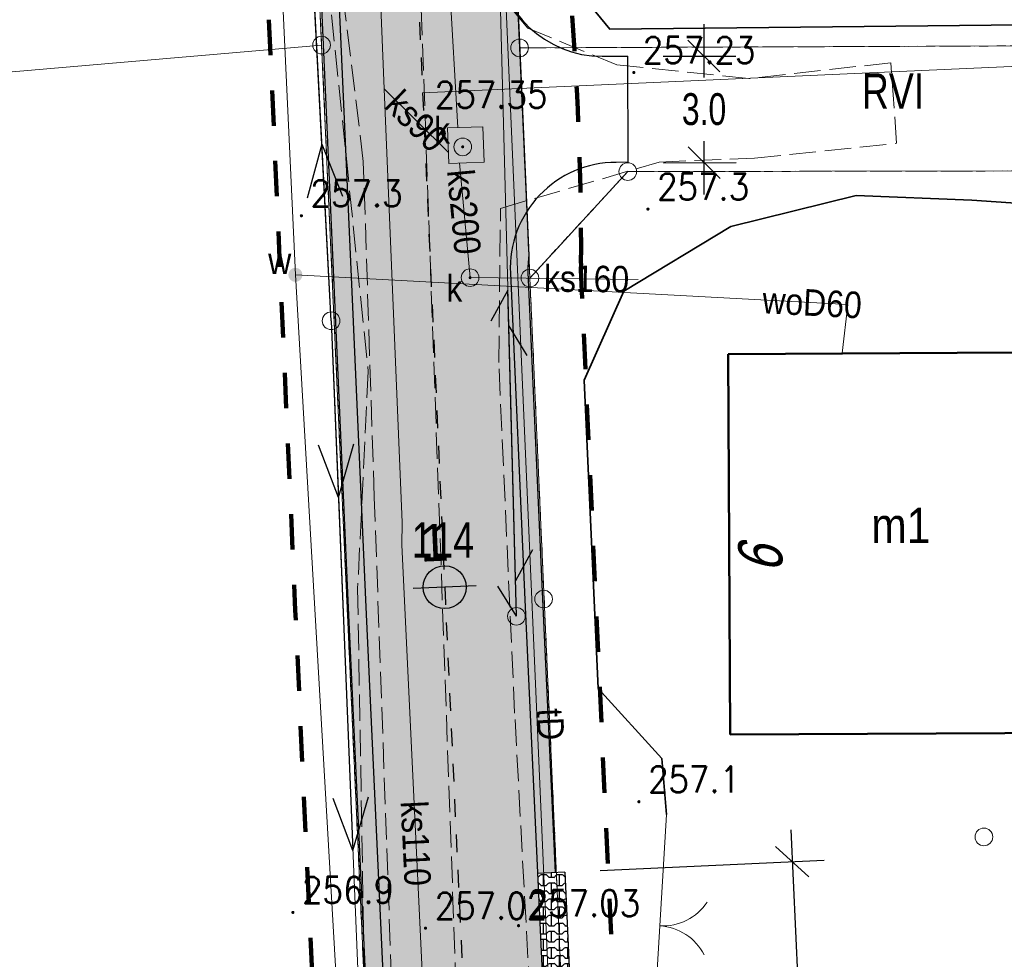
# Model space of a CAD drawing. Header units: metres. Extents: x 6553410 to 6553682, y 5599441 to 5599693.
# Tile 13 of 19: x 6553506 to 6553534, y 5599558 to 5599585. Entities that reach past the tile are written whole.
import ezdxf
from ezdxf.enums import TextEntityAlignment as Align

# ---------------------------------------------------------------- set-up
doc = ezdxf.new("R2010")
doc.units = ezdxf.units.M
doc.header["$LTSCALE"] = 0.5
doc.header["$PDMODE"] = 33
doc.header["$PDSIZE"] = 0.3
for name, pattern in [('1 1', [2, 1, -1]), ('1.5_0.5', [2, 1.5, -0.5]), ('219-500', [0]), ('egkk-500', [2, 1.5, -0.5]), ('egug-500', [1, 0.5, -0.5]), ('otob_500', [0]), ('suep_nn_500', [0]), ('sutp_500', [0])]:
    doc.linetypes.add(name, pattern=pattern)
doc.layers.get('0').update_dxf_attribs({"color": 2, "linetype": 'CONTINUOUS', "lineweight": 5})
doc.layers.get('Defpoints').update_dxf_attribs({"linetype": 'CONTINUOUS'})
for name, color, linetype in [('202-punkt graniczny', 7, 'CONTINUOUS'), ('210-oznaczenie konturu użytku gruntowego', 7, 'CONTINUOUS'), ('211-numer działki ewidencyjnej', 7, 'CONTINUOUS'), ('217-kontur klasyfikacyjny', 7, 'CONTINUOUS'), ('218-kontur użytku gruntowego', 7, 'CONTINUOUS'), ('219-działka ewidencyjna', 7, 'CONTINUOUS'), ('238-Punkt adresowy budynku', 7, 'CONTINUOUS'), ('312-budynek ewidencyjny', 7, 'CONTINUOUS'), ('312-oznaczenie budynku ewidencyjnego-Atr117', 7, 'CONTINUOUS'), ('brama', 7, 'CONTINUOUS'), ('ga_kilometraz_symbole', 7, 'CONTINUOUS'), ('jezdnia', 7, 'CONTINUOUS'), ('komora podziemna', 7, 'CONTINUOUS'), ('OTRN_O', 7, 'CONTINUOUS'), ('PROJ_JP', 4, 'CONTINUOUS'), ('przewód elektroenergetyczny niskiego napięcia', 7, 'CONTINUOUS'), ('przewód gazowy - ob. projektowany', 7, 'CONTINUOUS'), ('przewód kanalizacyjny', 7, 'CONTINUOUS'), ('przewód kanalizacyjny - ob. projektowany', 7, 'CONTINUOUS'), ('przewód kanalizacyjny-Atr1', 7, 'CONTINUOUS'), ('przewód telekomunikacyjny napowietrzny', 7, 'CONTINUOUS'), ('przewód telekomunikacyjny podziemny', 7, 'CONTINUOUS'), ('przewód telekomunikacyjny podziemny-Atr1', 7, 'CONTINUOUS'), ('przewód wodociągowy', 7, 'CONTINUOUS'), ('przewód wodociągowy-Atr1', 7, 'CONTINUOUS'), ('rzędna', 7, 'CONTINUOUS'), ('studnia kanalizacyjna', 7, 'CONTINUOUS'), ('studnia kanalizacyjna-Atr17', 7, 'CONTINUOUS'), ('słup przewodów napowietrznych', 7, 'CONTINUOUS'), ('właz do komory lub kanału - okrągły', 7, 'CONTINUOUS'), ('właz do komory lub kanału - okrągły-Atr17', 7, 'CONTINUOUS'), ('zasuwa lub zawór', 7, 'CONTINUOUS'), ('zasuwa lub zawór-Atr17', 7, 'CONTINUOUS'), ('zzz.gaTrasa', 7, 'CONTINUOUS'), ('zzz.gaTrasaKM', 7, 'CONTINUOUS')]:
    doc.layers.add(name, color=color, linetype=linetype)
for name, color, linetype, lineweight, true_color in [('OTO', 7, 'CONTINUOUS', 20, 0x000000), ('OTRN', 7, 'CONTINUOUS', 20, 0x000000), ('OTRS', 7, 'CONTINUOUS', 20, 0x000000), ('OTRS_O', 7, 'CONTINUOUS', 20, 0x000000)]:
    doc.layers.add(name, color=color, linetype=linetype, lineweight=lineweight, true_color=true_color)
doc.layers.add('proj_wymiar JP', color=2, linetype='CONTINUOUS', lineweight=5)
doc.styles.add('BDOT', font='SIMPLEX', dxfattribs={"width": 0.9})
doc.styles.add('GA4-ATR-TEXT', font='arial.ttf', dxfattribs={"width": 0.9})
doc.styles.add('GA4-HMKM', font='arial.ttf')
doc.styles.get("Standard").update_dxf_attribs({"font": 'Working1250', "width": 0.75})
doc.linetypes.add('OTOO', pattern='A,7.5,[30,msgB.shx,S=1.28,R=0,X=0,Y=0],7.5', length=15)
doc.dimstyles.get("Standard").update_dxf_attribs({"dimtxt": 1, "dimasz": 1, "dimexe": 1, "dimexo": 1, "dimgap": 1, "dimtad": 1, "dimtxsty": 'Standard', "dimcen": 2.5, "dimadec": 0, "dimazin": 0, "dimtfac": 1, "dimtmove": 0, "dimatfit": 3, "dimfxl": 1, "dimarcsym": 0})

# ---------------------------------------------------------------- blocks, each defined once
blk = doc.blocks.new('US25')
at = {"linetype": 'Continuous', "lineweight": 0}
h = blk.add_hatch(color=0, dxfattribs=at)
edge = h.paths.add_edge_path()
edge.add_arc((0, 0), 0.2, 0, 360)
blk = doc.blocks.new('US15')
at = {"color": 0, "linetype": 'Continuous', "lineweight": 13}
blk.add_circle((0, 0), 0.25, dxfattribs=at)
blk = doc.blocks.new('PW01')
at = {"linetype": 'Continuous', "lineweight": 13}
h = blk.add_hatch(color=0, dxfattribs=at)
edge = h.paths.add_edge_path()
edge.add_arc((0, 0), 0.045, 0, 360)
blk = doc.blocks.new('US22')
at = {"color": 0, "linetype": 'Continuous', "lineweight": 13}
blk.add_circle((0, 0), 0.25, dxfattribs=at)
blk = doc.blocks.new('SUTP')
at = {"color": 0, "linetype": 'Continuous'}
for p, q in [((0, 0), (0.866, 0.5)), ((9.232, 0), (8.366, 0.5)), ((0, 0), (9.232, 0)), ((1.866, -0.5), (1, 0)), ((7.366, -0.5), (8.232, 0))]:
    blk.add_line(p, q, dxfattribs=at)
blk = doc.blocks.new('SUEP1')
at = {"color": 0, "linetype": 'Continuous'}
for p, q in [((5, 0), (3.5, 0.5)), ((15, 0), (13.5, 0.5)), ((0, 0), (5, 0)), ((5, 0), (3.5, -0.5)), ((5, 0), (15, 0)), ((15, 0), (13.5, -0.5))]:
    blk.add_line(p, q, dxfattribs=at)
blk = doc.blocks.new('OK02')
at = {"color": 0, "linetype": 'Continuous', "lineweight": 0}
for centre, start, end in [((-1.5, 0), 0, 60), ((1.5, 0), 120, 180)]:
    blk.add_arc(centre, 1.5, start, end, dxfattribs=at)
blk = doc.blocks.new('202')
at = {"color": 0, "linetype": 'Continuous', "lineweight": 0}
blk.add_circle((0, 0), 0.25, dxfattribs=at)
blk = doc.blocks.new('OTRS')
at = {"layer": 'OTRS', "color": 0, "lineweight": -3, "const_width": 0.09}
blk.add_lwpolyline([(-0.045, 0, 1), (0.045, 0, 1)], format="xyb", close=True, dxfattribs=at)
at = {"layer": 'OTRS_O', "color": 0, "style": 'BDOT'}
blk.add_attdef('RZEDNA', (0.514, 0.515), '', height=1.5, dxfattribs=at)
blk = doc.blocks.new('OTRN')
at = {"layer": 'OTRN', "color": 0, "const_width": 0.09}
blk.add_lwpolyline([(-0.045, 0, 1), (0.045, 0, 1)], format="xyb", close=True, dxfattribs=at)
at = {"layer": 'OTRN_O', "color": 0, "style": 'BDOT'}
blk.add_attdef('RZEDNA', (0.514, 0.515), '', height=1.5, dxfattribs=at)
blk = doc.blocks.new('zzz.gaHM')
at = {"linetype": 'ByBlock', "lineweight": -2}
h = blk.add_hatch(color=0, dxfattribs=at)
h.dxf.hatch_style = 1
h.paths.add_polyline_path([(0.608, -0.001, 0.414214), (0.001, 0.608, 0.414214), (-0.608, 0.001)])
h = blk.add_hatch(color=0, dxfattribs=at)
h.dxf.hatch_style = 1
h.paths.add_polyline_path([(0.608, 0, 1), (-0.608, 0)])
at = {"color": 0, "linetype": 'ByBlock', "lineweight": -2}
blk.add_line((-0.888, 0), (0.888, 0), dxfattribs=at)
blk.add_circle((0, 0), 0.608, dxfattribs=at)
at = {"color": 0, "linetype": 'ByBlock', "lineweight": -2, "style": 'GA4-HMKM', "flags": 12}
blk.add_attdef('HM', text='', height=1.05, dxfattribs=at).set_placement((0.649, -1.274), align=Align.MIDDLE_LEFT)
blk = doc.blocks.new('z.ga4.PosMarkerL')
at = {"linetype": 'Continuous', "lineweight": 0}
blk.add_line((-36.593, 0), (0, 0), dxfattribs=at)
at = {"linetype": 'Continuous', "lineweight": 0, "style": 'GA4-ATR-TEXT', "width": 0.9}
blk.add_attdef('GAROADPOS', (-36.593, 1), '', height=2, dxfattribs=at)
blk = doc.blocks.new('_Oblique')
at = {"color": 0, "linetype": 'ByBlock', "lineweight": -2}
blk.add_line((-0.5, -0.5), (0.5, 0.5), dxfattribs=at)
blk = doc.blocks.new('*D62')
at = {"layer": 'Defpoints', "color": 0}
for p in [(6553522.962, 5599583.883), (6553525.112, 5599583.888), (6553522.97, 5599580.87)]:
    blk.add_point(p, dxfattribs=at)
at = {"layer": 'proj_wymiar JP', "color": 0, "linetype": 'ByBlock', "lineweight": -2}
for p, q in [((6553525.11, 5599584.788), (6553525.114, 5599583.282)), ((6553523.962, 5599583.886), (6553526.012, 5599583.89)), ((6553525.122, 5599579.975), (6553525.118, 5599581.482)), ((6553523.97, 5599580.872), (6553526.02, 5599580.877))]:
    blk.add_line(p, q, dxfattribs=at)
at = {"layer": 'proj_wymiar JP', "color": 0, "lineweight": -2, "xscale": 0.8999999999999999, "yscale": 0.8999999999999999, "zscale": 0.8999999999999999}
for p, rotation in [((6553525.112, 5599583.888), 90.13526287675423), ((6553525.12, 5599580.875), 270.1352628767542)]:
    blk.add_blockref('_Oblique', p, dxfattribs=dict(at, rotation=rotation))
at = {"layer": 'proj_wymiar JP', "color": 0, "insert": (6553525.116, 5599582.382), "char_height": 0.9, "attachment_point": 5}
blk.add_mtext('\\A1;3.0', dxfattribs=at)
blk = doc.blocks.new('*D68')
at = {"layer": 'Defpoints', "color": 0}
for p in [(6553527.611, 5599561.101), (6553521.176, 5599560.802), (6553521.593, 5599551.812)]:
    blk.add_point(p, dxfattribs=at)
at = {"layer": 'proj_wymiar JP', "color": 0, "linetype": 'ByBlock', "lineweight": -2}
for p, q in [((6553527.569, 5599562), (6553527.778, 5599557.506)), ((6553522.175, 5599560.849), (6553528.51, 5599561.142)), ((6553528.069, 5599551.211), (6553527.861, 5599555.706)), ((6553522.592, 5599551.858), (6553528.927, 5599552.152))]:
    blk.add_line(p, q, dxfattribs=at)
at = {"layer": 'proj_wymiar JP', "color": 0, "lineweight": -2, "xscale": 0.8999999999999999, "yscale": 0.8999999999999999, "zscale": 0.8999999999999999}
for p, rotation in [((6553527.611, 5599561.101), 92.65346333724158), ((6553528.028, 5599552.11), 272.6534633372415)]:
    blk.add_blockref('_Oblique', p, dxfattribs=dict(at, rotation=rotation))
at = {"layer": 'proj_wymiar JP', "color": 0, "insert": (6553527.819, 5599556.606), "char_height": 0.9, "attachment_point": 5}
blk.add_mtext('\\A1;9.0', dxfattribs=at)

msp = doc.modelspace()

# ---------------------------------------------------------------- hatches: boundary and pattern name
at = {"layer": 'PROJ_JP'}
h = msp.add_hatch(color=30, dxfattribs=at)
h.paths.add_polyline_path([(6553519.183, 5599486.201), (6553519.506, 5599478.232), (6553521.753, 5599478.332), (6553520.772, 5599502.572), (6553519.773, 5599524.813), (6553519.016, 5599542.214), (6553517.802, 5599568.404), (6553517.092, 5599584.326), (6553516.645, 5599594.147), (6553515.834, 5599612.185), (6553514.815, 5599636.274), (6553513.523, 5599667.029), (6553507.204, 5599667.436, -0.375437), (6553511.449, 5599662.805), (6553512.567, 5599636.179), (6553513.586, 5599612.087), (6553514.397, 5599594.045), (6553514.845, 5599584.225), (6553515.554, 5599568.302), (6553516.768, 5599542.113), (6553517.525, 5599524.714), (6553518.415, 5599504.902, -0.113833), (6553518.009, 5599502.692), (6553518.323, 5599495.798, -0.157382), (6553518.853, 5599494.356)])
h.paths.add_polyline_path([(6553520.05, 5599568.506), (6553519.638, 5599577.749, -0.154359), (6553520.106, 5599579.496), (6553519.858, 5599585.047, -0.154355), (6553519.235, 5599586.745), (6553518.893, 5599594.249), (6553518.081, 5599612.283), (6553517.063, 5599636.368), (6553516.015, 5599661.329, -0.441186), (6553521.256, 5599666.532), (6553513.523, 5599667.029), (6553514.815, 5599636.274), (6553515.834, 5599612.185), (6553516.645, 5599594.147), (6553517.092, 5599584.326), (6553517.802, 5599568.404), (6553519.016, 5599542.214), (6553519.773, 5599524.813), (6553520.772, 5599502.572), (6553521.753, 5599478.332), (6553524.001, 5599478.431), (6553523.02, 5599502.668), (6553522.121, 5599522.678, -0.149829), (6553522.56, 5599524.381), (6553522.308, 5599530.029, -0.148974), (6553521.726, 5599531.678), (6553521.263, 5599542.315)])
for points in [[(6553512.12, 5599634.932), (6553513.086, 5599612.065), (6553513.898, 5599594.023), (6553514.345, 5599584.203), (6553515.055, 5599568.279), (6553515.581, 5599556.922), (6553516.081, 5599556.945), (6553515.554, 5599568.302), (6553514.845, 5599584.225), (6553514.397, 5599594.045), (6553513.586, 5599612.087), (6553512.619, 5599634.953)], [(6553519.638, 5599577.749), (6553520.05, 5599568.506), (6553520.408, 5599560.767), (6553520.908, 5599560.79), (6553520.549, 5599568.529), (6553520.137, 5599577.771, -0.0479), (6553520.162, 5599578.248), (6553520.106, 5599579.496, 0.154359)]]:
    msp.add_hatch(color=256, dxfattribs=at).paths.add_polyline_path(points)
h = msp.add_hatch(dxfattribs=at)
h.set_pattern_fill('BUTTERFLY', color=250, scale=0.012, style=0)
h.set_pattern_definition([(0, (-0.0762, 0), (0.2286, 0.2286), [0.1524, -0.3048]), (0, (0.1524, 0.0762), (0.2286, 0.2286), [0.1524, -0.3048]), (90, (0, 0), (-0.2286, 0.2286), [0.3048, -0.1524]), (45, (0.0762, 0), (-0.228600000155, 0.228600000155), [0.107763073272, -0.215526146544]), (135, (-0.0762, 0), (-0.228600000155, -0.228600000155), [0.107763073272, -0.215526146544])])
h.paths.add_polyline_path([(6553515.54, 5599556.92), (6553515.854, 5599550.136), (6553516.395, 5599550.162), (6553516.081, 5599556.945)])
h.paths.add_polyline_path([(6553521.324, 5599551.8), (6553521.593, 5599551.812), (6553521.176, 5599560.802), (6553520.408, 5599560.767), (6553520.825, 5599551.777)])

# ---------------------------------------------------------------- linework, layer by layer
at = {"layer": '217-kontur klasyfikacyjny', "color": 3, "linetype": 'egkk-500', "lineweight": 18, "flags": 128}
for points in [[(6553514.3, 5599584.2), (6553512.18, 5599630.46)], [(6553515.54, 5599556.92), (6553514.3, 5599584.2)], [(6553519.9, 5599584.12), (6553520.19, 5599577.61)], [(6553520.19, 5599577.61), (6553522.96, 5599580.62)]]:
    msp.add_lwpolyline(points, dxfattribs=at)
at = {"layer": '217-kontur klasyfikacyjny', "color": 3, "linetype": 'egkk-500', "lineweight": 18}
for points in [[(6553557.521, 5599584.268), (6553519.9, 5599584.12)], [(6553522.96, 5599580.62), (6553557.565, 5599580.677)]]:
    msp.add_lwpolyline(points, dxfattribs=at)
at = {"layer": '218-kontur użytku gruntowego', "color": 3, "linetype": 'egug-500', "lineweight": 18, "flags": 128}
for points in [[(6553512.18, 5599630.46), (6553514.3, 5599584.2)], [(6553518.98, 5599604.43), (6553519.9, 5599584.12)], [(6553514.3, 5599584.2), (6553515.54, 5599556.92)], [(6553520.19, 5599577.61), (6553519.9, 5599584.12)], [(6553522.96, 5599580.62), (6553520.19, 5599577.61)], [(6553520.19, 5599577.61), (6553521.18, 5599555.41)]]:
    msp.add_lwpolyline(points, dxfattribs=at)
at = {"layer": '218-kontur użytku gruntowego', "color": 3, "linetype": 'egug-500', "lineweight": 18}
for points in [[(6553519.9, 5599584.12), (6553557.521, 5599584.268)], [(6553557.565, 5599580.677), (6553522.96, 5599580.62)]]:
    msp.add_lwpolyline(points, dxfattribs=at)
at = {"layer": '219-działka ewidencyjna', "color": 7, "linetype": '219-500', "lineweight": 18, "flags": 128}
for points in [[(6553512.18, 5599630.46), (6553514.3, 5599584.2)], [(6553518.98, 5599604.43), (6553519.9, 5599584.12)], [(6553514.3, 5599584.2), (6553515.54, 5599556.92)], [(6553519.9, 5599584.12), (6553520.19, 5599577.61)], [(6553520.19, 5599577.61), (6553522.96, 5599580.62)], [(6553520.19, 5599577.61), (6553521.18, 5599555.41)]]:
    msp.add_lwpolyline(points, dxfattribs=at)
at = {"layer": '219-działka ewidencyjna', "color": 7, "linetype": '219-500', "lineweight": 18}
for points in [[(6553460.587, 5599579.57), (6553514.3, 5599584.2)], [(6553519.9, 5599584.12), (6553557.521, 5599584.27)], [(6553557.565, 5599580.677), (6553522.96, 5599580.62)]]:
    msp.add_lwpolyline(points, dxfattribs=at)
at = {"layer": '312-budynek ewidencyjny', "color": 7, "linetype": 'Continuous', "lineweight": 50, "flags": 128}
for points in [[(6553535.51, 5599575.51), (6553525.8, 5599575.46)], [(6553525.8, 5599575.46), (6553525.85, 5599564.7)], [(6553525.85, 5599564.7), (6553535.56, 5599564.74)]]:
    msp.add_lwpolyline(points, dxfattribs=at)
at = {"layer": 'brama', "color": 7, "linetype": 'otob_500', "lineweight": 18, "flags": 128}
msp.add_lwpolyline([(6553524.05, 5599562.43), (6553523.68, 5599556.14)], dxfattribs=at)
at = {"layer": 'jezdnia', "color": 7, "linetype": '1.5_0.5', "lineweight": 18}
msp.add_lwpolyline([(6553520.46, 5599552.39), (6553519.76, 5599565.3), (6553519.31, 5599575.22), (6553519.36, 5599579.58), (6553523.85, 5599580.89), (6553526.54, 5599581), (6553530.56, 5599581.42), (6553530.4, 5599583.7), (6553526.38, 5599583.25), (6553522.65, 5599583.64), (6553520.13, 5599584.68), (6553519.4, 5599585.56), (6553518.69, 5599587.76), (6553518.43, 5599593.38), (6553517.85, 5599605.41), (6553517.57, 5599625.88), (6553512.93, 5599625.86), (6553513.54, 5599604.99), (6553513.76, 5599593.01), (6553515.62, 5599574.97), (6553515.32, 5599568.83), (6553515.61, 5599551.86)], dxfattribs=at)
at = {"layer": 'komora podziemna', "color": 34, "linetype": 'Continuous', "lineweight": 18, "flags": 128}
msp.add_lwpolyline([(6553517.86, 5599581.86), (6553518.86, 5599581.89), (6553518.9, 5599580.89), (6553517.9, 5599580.85)], close=True, dxfattribs=at)
at = {"layer": 'OTO', "color": 18, "linetype": 'OTOO', "lineweight": 35, "true_color": 0x000000}
msp.add_lwpolyline([(6553519.81, 5599587.86), (6553522.45, 5599584.65), (6553557.512, 5599585.017)], dxfattribs=at)
at = {"layer": 'OTO', "color": 18, "linetype": 'OTOO', "lineweight": 35, "true_color": 0x000000, "flags": 128}
for points in [[(6553524.05, 5599562.43), (6553523.92, 5599564.02), (6553522.12, 5599566), (6553521.73, 5599574.72), (6553522.85, 5599577.24), (6553525.87, 5599579.07), (6553529.42, 5599579.94), (6553532.69, 5599579.81)], [(6553543.99, 5599579.04), (6553532.69, 5599579.81)]]:
    msp.add_lwpolyline(points, dxfattribs=at)
at = {"layer": 'PROJ_JP'}
for p, q in [((6553519.803, 5599586.29), (6553520.162, 5599578.248)), ((6553522.97, 5599580.883), (6553522.962, 5599583.883)), ((6553521.176, 5599560.802), (6553520.408, 5599560.767)), ((6553521.176, 5599560.802), (6553521.593, 5599551.812))]:
    msp.add_line(p, q, dxfattribs=at)
at = {"layer": 'PROJ_JP', "flags": 128}
for points in [[(6553506.763, 5599667.464), (6553506.763, 5599667.464, -0.402091), (6553511.449, 5599662.805), (6553512.567, 5599636.179), (6553513.586, 5599612.087), (6553514.397, 5599594.045), (6553514.845, 5599584.225), (6553515.554, 5599568.302), (6553516.768, 5599542.113), (6553517.525, 5599524.714), (6553518.415, 5599504.902, -0.358521), (6553514.603, 5599499.82)], [(6553521.406, 5599666.523), (6553521.406, 5599666.523, 0.450168), (6553516.015, 5599661.329), (6553517.063, 5599636.368), (6553518.081, 5599612.283), (6553518.893, 5599594.249), (6553519.235, 5599586.745, 0.401625), (6553522.239, 5599583.881), (6553522.962, 5599583.883)], [(6553522.97, 5599580.883), (6553522.628, 5599580.882, 0.426618), (6553519.638, 5599577.749), (6553520.05, 5599568.506), (6553521.263, 5599542.315), (6553521.726, 5599531.678, 0.40536), (6553524.763, 5599528.809), (6553525.747, 5599528.822)], [(6553520.162, 5599578.248, 0.0479), (6553520.137, 5599577.771), (6553520.549, 5599568.529), (6553520.908, 5599560.79)]]:
    msp.add_lwpolyline(points, format="xyb", dxfattribs=at)
at = {"layer": 'PROJ_JP', "color": 6, "linetype": '1 1', "lineweight": 100, "ltscale": 2, "flags": 128}
msp.add_lwpolyline([(6553510.621, 5599634.868), (6553511.588, 5599612), (6553512.399, 5599593.955), (6553512.847, 5599584.135), (6553513.556, 5599568.211), (6553514.397, 5599550.069)], dxfattribs=at)
at = {"layer": 'PROJ_JP', "flags": 128}
msp.add_lwpolyline([(6553512.12, 5599634.932), (6553513.086, 5599612.065), (6553513.898, 5599594.023), (6553514.345, 5599584.203), (6553515.055, 5599568.279), (6553515.581, 5599556.922)], dxfattribs=at)
at = {"layer": 'PROJ_JP', "color": 6, "linetype": '1 1', "lineweight": 100, "ltscale": 2, "flags": 128}
for points in [[(6553520.771, 5599597.005), (6553520.891, 5599594.339), (6553521.233, 5599586.836, -0.024564), (6553521.636, 5599577.934)], [(6553521.646, 5599578.029, 0.0479), (6553521.636, 5599577.838), (6553522.047, 5599568.597), (6553522.823, 5599551.869)]]:
    msp.add_lwpolyline(points, format="xyb", dxfattribs=at)
at = {"layer": 'przewód elektroenergetyczny niskiego napięcia', "color": 1, "linetype": 'suep_nn_500', "lineweight": 18, "flags": 128}
for points in [[(6553514.57, 5599576.4), (6553512.72, 5599611.81)], [(6553516.08, 5599539.72), (6553514.57, 5599576.4)]]:
    msp.add_lwpolyline(points, dxfattribs=at)
at = {"layer": 'przewód gazowy - ob. projektowany', "color": 40, "linetype": '1.5_0.5', "lineweight": 18}
msp.add_lwpolyline([(6553558.889, 5599471.733), (6553523.09, 5599471.96), (6553522.87, 5599478.01), (6553521.33, 5599512.85), (6553521.14, 5599521.23), (6553520.93, 5599526.03), (6553517.86, 5599525.93), (6553517.73, 5599528.68), (6553517.8, 5599532.83), (6553517.27, 5599543.67), (6553516.42, 5599553.73), (6553515.79, 5599571.41), (6553515.48, 5599580.91), (6553514.53, 5599588.64), (6553513.91, 5599603.89), (6553518.08, 5599604.07), (6553516.9, 5599632.52), (6553512.74, 5599632.47), (6553511.51, 5599661.34), (6553511.53, 5599662.29), (6553511.6, 5599665.96), (6553520.39, 5599665.77), (6553556.563, 5599663.101)], dxfattribs=at)
at = {"layer": 'przewód kanalizacyjny', "color": 34, "linetype": 'Continuous', "lineweight": 18, "flags": 128}
for points in [[(6553515.36, 5599608.09), (6553515.49, 5599597.46), (6553515.5, 5599596.91), (6553516.07, 5599582.96), (6553516.58, 5599570.69), (6553516.57, 5599570.06), (6553517.32, 5599554.23), (6553517.32, 5599553.73), (6553517.85, 5599544.6), (6553518.33, 5599536.29), (6553518.32, 5599535.72), (6553518.74, 5599527.18), (6553519.58, 5599510.24), (6553519.6, 5599509.73), (6553519.7, 5599504.3), (6553519.79, 5599499.31), (6553520.33, 5599480.5)], [(6553516.97, 5599602.24), (6553518.15, 5599581.87)], [(6553517.89, 5599581.16), (6553516.07, 5599582.96)], [(6553518.5, 5599577.62), (6553518.2, 5599580.87)], [(6553523.25, 5599577.57), (6553518.5, 5599577.62)]]:
    msp.add_lwpolyline(points, dxfattribs=at)
at = {"layer": 'przewód kanalizacyjny - ob. projektowany', "color": 34, "linetype": '1.5_0.5', "lineweight": 18, "flags": 128}
msp.add_lwpolyline([(6553515.26, 5599667.16), (6553514.54, 5599657.73), (6553518.59, 5599543.84), (6553519.49, 5599527.5), (6553520.76, 5599504.17), (6553520.98, 5599499.5), (6553521.98, 5599479.46)], dxfattribs=at)
at = {"layer": 'przewód telekomunikacyjny napowietrzny', "color": 30, "linetype": 'sutp_500', "lineweight": 18, "flags": 128}
msp.add_lwpolyline([(6553517.29, 5599663.8), (6553519.81, 5599568.04)], dxfattribs=at)
at = {"layer": 'przewód telekomunikacyjny podziemny', "color": 30, "linetype": 'Continuous', "lineweight": 18}
msp.add_lwpolyline([(6553517.03, 5599666.82), (6553518.5, 5599609.44), (6553519.18, 5599593.05), (6553521.15, 5599547.68), (6553521.95, 5599514.86), (6553523.92, 5599478.44), (6553516.03, 5599467.21), (6553517.168, 5599444.501)], dxfattribs=at)
at = {"layer": 'przewód wodociągowy', "color": 5, "linetype": 'Continuous', "lineweight": 18}
msp.add_lwpolyline([(6553515.606, 5599690.68), (6553516.43, 5599670.55), (6553516.93, 5599653.74), (6553512.54, 5599653.44), (6553513.25, 5599648.52), (6553511.38, 5599627.72), (6553512.51, 5599600.29), (6553513.56, 5599577.7), (6553514.98, 5599553.25), (6553513.57, 5599531.85), (6553514.31, 5599503.32), (6553514.45, 5599500.14), (6553513.9, 5599496.9)], dxfattribs=at)
at = {"layer": 'przewód wodociągowy', "color": 5, "linetype": 'Continuous', "lineweight": 18, "flags": 128}
msp.add_lwpolyline([(6553513.56, 5599577.7), (6553529.18, 5599576.86), (6553529.02, 5599575.48)], dxfattribs=at)
at = {"layer": 'zzz.gaTrasa', "linetype": '1 1', "flags": 128}
msp.add_lwpolyline([(6553513.45, 5599668.771), (6553514.815, 5599636.274), (6553515.834, 5599612.185), (6553516.645, 5599594.147), (6553517.092, 5599584.326), (6553517.802, 5599568.404), (6553519.016, 5599542.214), (6553519.773, 5599524.813), (6553520.772, 5599502.572), (6553521.956, 5599473.336)], dxfattribs=at)

# ---------------------------------------------------------------- block references
at = {"layer": '202-punkt graniczny', "color": 7, "linetype": 'Continuous', "lineweight": 18}
for p in [(6553514.3, 5599584.2), (6553519.9, 5599584.12), (6553522.96, 5599580.62), (6553520.19, 5599577.61)]:
    msp.add_blockref('202', p, dxfattribs=at)
at = {"layer": 'brama', "color": 7, "linetype": 'Continuous', "lineweight": 18, "rotation": 266.634}
msp.add_blockref('OK02', (6553523.865, 5599559.285), dxfattribs=at)
at = {"layer": 'ga_kilometraz_symbole'}
ref = msp.add_blockref('zzz.gaHM', (6553517.781, 5599568.865), dxfattribs=dict(at, rotation=182.5510507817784))
ref.add_attrib('HM', '1', dxfattribs={"layer": '0', "color": 0, "linetype": 'ByBlock', "lineweight": -2, "height": 1.05, "rotation": 182.5511, "style": 'GA4-HMKM', "text_generation_flag": 6, "flags": 12}).set_placement((6553517.076, 5599570.108), align=Align.MIDDLE_LEFT)
at = {"layer": 'OTRN', "color": 18, "true_color": 0x000000}
ref = msp.add_blockref('OTRN', (6553523.53, 5599579.56, 257.272), dxfattribs=dict(at, xscale=0.5, yscale=0.5, zscale=0.5))
ref.add_attrib('RZEDNA', '257.3', (6553523.787, 5599579.818, 257.272), dxfattribs={"layer": 'OTRN_O', "color": 0, "height": 0.75, "style": 'BDOT', "width": 0.9})
ref = msp.add_blockref('OTRN', (6553513.729, 5599579.371, 257.28), dxfattribs=dict(at, xscale=0.5, yscale=0.5, zscale=0.5))
ref.add_attrib('RZEDNA', '257.3', (6553513.986, 5599579.629, 257.28), dxfattribs={"layer": 'OTRN_O', "color": 0, "height": 0.75, "style": 'BDOT', "width": 0.9})
ref = msp.add_blockref('OTRN', (6553523.274, 5599562.796, 257.092), dxfattribs=dict(at, xscale=0.5, yscale=0.5, zscale=0.5))
ref.add_attrib('RZEDNA', '257.1', (6553523.531, 5599563.054, 257.092), dxfattribs={"layer": 'OTRN_O', "color": 0, "height": 0.75, "style": 'BDOT', "width": 0.9})
ref = msp.add_blockref('OTRN', (6553513.489, 5599559.664, 256.927), dxfattribs=dict(at, xscale=0.5, yscale=0.5, zscale=0.5))
ref.add_attrib('RZEDNA', '256.9', (6553513.746, 5599559.922, 256.927), dxfattribs={"layer": 'OTRN_O', "color": 0, "height": 0.75, "style": 'BDOT', "width": 0.9})
at = {"layer": 'OTRS', "color": 18, "true_color": 0x000000}
ref = msp.add_blockref('OTRS', (6553523.129, 5599583.422, 257.229), dxfattribs=dict(at, xscale=0.5, yscale=0.5, zscale=0.5))
ref.add_attrib('RZEDNA', '257.23', (6553523.386, 5599583.68, 257.229), dxfattribs={"layer": 'OTRS_O', "color": 0, "height": 0.75, "style": 'BDOT', "width": 0.9})
ref = msp.add_blockref('OTRS', (6553517.246, 5599582.158, 257.347), dxfattribs=dict(at, xscale=0.5, yscale=0.5, zscale=0.5))
ref.add_attrib('RZEDNA', '257.35', (6553517.503, 5599582.416, 257.347), dxfattribs={"layer": 'OTRS_O', "color": 0, "height": 0.75, "style": 'BDOT', "width": 0.9})
ref = msp.add_blockref('OTRS', (6553517.24, 5599559.22, 257.023), dxfattribs=dict(at, xscale=0.5, yscale=0.5, zscale=0.5))
ref.add_attrib('RZEDNA', '257.02', (6553517.497, 5599559.478, 257.023), dxfattribs={"layer": 'OTRS_O', "color": 0, "height": 0.75, "style": 'BDOT', "width": 0.9})
ref = msp.add_blockref('OTRS', (6553519.87, 5599559.29, 257.032), dxfattribs=dict(at, xscale=0.5, yscale=0.5, zscale=0.5))
ref.add_attrib('RZEDNA', '257.03', (6553520.127, 5599559.548, 257.032), dxfattribs={"layer": 'OTRS_O', "color": 0, "height": 0.75, "style": 'BDOT', "width": 0.9})
at = {"layer": 'przewód elektroenergetyczny niskiego napięcia', "color": 1, "linetype": 'Continuous', "lineweight": 18}
for rotation in [92.991, 272.357]:
    msp.add_blockref('SUEP1', (6553514.57, 5599576.4), dxfattribs=dict(at, rotation=rotation))
at = {"layer": 'przewód telekomunikacyjny napowietrzny', "color": 30, "linetype": 'Continuous', "lineweight": 18, "rotation": 91.50699999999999}
msp.add_blockref('SUTP', (6553519.81, 5599568.04), dxfattribs=at)
at = {"layer": 'rzędna', "color": 34, "linetype": 'Continuous', "lineweight": 18}
for p in [(6553518.29, 5599581.32), (6553518.5, 5599577.62)]:
    msp.add_blockref('PW01', p, dxfattribs=at)
at = {"layer": 'studnia kanalizacyjna', "color": 34, "linetype": 'Continuous', "lineweight": 18}
for p in [(6553518.5, 5599577.62), (6553533.03, 5599561.8)]:
    msp.add_blockref('US15', p, dxfattribs=at)
at = {"layer": 'słup przewodów napowietrznych', "color": 7, "linetype": 'Continuous', "lineweight": 18}
for p in [(6553514.57, 5599576.4), (6553520.58, 5599568.53), (6553519.81, 5599568.04)]:
    msp.add_blockref('US15', p, dxfattribs=at)
at = {"layer": 'właz do komory lub kanału - okrągły', "color": 7, "linetype": 'Continuous', "lineweight": 18}
msp.add_blockref('US22', (6553518.29, 5599581.32), dxfattribs=at)
at = {"layer": 'zasuwa lub zawór', "color": 5, "linetype": 'Continuous', "lineweight": 18}
msp.add_blockref('US25', (6553513.56, 5599577.7), dxfattribs=at)
at = {"layer": 'zzz.gaTrasaKM', "xscale": 0.5, "yscale": 0.5, "rotation": 182.5510639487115}
msp.add_blockref('z.ga4.PosMarkerL', (6553517.158, 5599582.851), dxfattribs=at)

# ---------------------------------------------------------------- texts
at = {"layer": '210-oznaczenie konturu użytku gruntowego', "color": 3, "linetype": 'Continuous', "lineweight": 18, "width": 0.79}
msp.add_text('RVI', height=1, dxfattribs=at).set_placement((6553529.58, 5599582.4))
at = {"layer": '211-numer działki ewidencyjnej', "color": 7, "linetype": 'Continuous', "lineweight": 18, "width": 0.79}
msp.add_text('114', height=1, dxfattribs=at).set_placement((6553517.73, 5599569.7), align=Align.CENTER)
at = {"layer": '238-Punkt adresowy budynku', "color": 7, "linetype": 'Continuous', "lineweight": 25, "oblique": 15, "width": 0.79}
msp.add_text('9', height=1.25, rotation=270.264, dxfattribs=at).set_placement((6553526.08, 5599569.98), align=Align.CENTER)
at = {"layer": '312-oznaczenie budynku ewidencyjnego-Atr117', "color": 7, "width": 0.9}
msp.add_text('m1', height=1, dxfattribs=at).set_placement((6553530.68, 5599570.11), align=Align.CENTER)
at = {"layer": 'przewód kanalizacyjny-Atr1', "color": 34, "width": 0.9}
for s, rotation, p in [('ks90', 315.316, (6553516.31, 5599582.72)), ('ks200', 275.274, (6553518.22, 5599580.68)), ('ks160', 359.396, (6553520.59, 5599577.6)), ('ks110', 272.712, (6553516.91, 5599562.82))]:
    msp.add_text(s, height=0.75, rotation=rotation, dxfattribs=at).set_placement(p, align=Align.MIDDLE_LEFT)
at = {"layer": 'przewód telekomunikacyjny podziemny-Atr1', "color": 30, "width": 0.9}
msp.add_text('tD', height=0.75, rotation=272.486, dxfattribs=at).set_placement((6553520.38, 5599565.42))
at = {"layer": 'przewód wodociągowy-Atr1', "color": 5, "width": 0.9}
msp.add_text('woD60', height=0.75, rotation=356.921, dxfattribs=at).set_placement((6553526.77, 5599576.99), align=Align.MIDDLE_LEFT)
at = {"layer": 'studnia kanalizacyjna-Atr17', "color": 34, "width": 0.9}
msp.add_text('k', height=0.75, dxfattribs=at).set_placement((6553517.83, 5599576.94))
at = {"layer": 'właz do komory lub kanału - okrągły-Atr17', "color": 7, "width": 0.9}
msp.add_text('k', height=0.75, dxfattribs=at).set_placement((6553517.48, 5599581.41))
at = {"layer": 'zasuwa lub zawór-Atr17', "color": 5, "width": 0.9}
msp.add_text('w', height=0.75, dxfattribs=at).set_placement((6553512.79, 5599577.72))

# ---------------------------------------------------------------- dimensions: what is measured, and where the dimension line sits
at = {"layer": 'proj_wymiar JP', "color": 224, "linetype": 'ByBlock'}
for p1, p2, distance, picture, middle in [((6553522.97, 5599580.87), (6553522.962, 5599583.883), -2.15, '*D62', (6553525.116, 5599582.382)), ((6553521.593, 5599551.812), (6553521.176, 5599560.802), -6.442, '*D68', (6553527.819, 5599556.606))]:
    dim = msp.add_aligned_dim(p1=p1, p2=p2, distance=distance, dimstyle='Standard', override={"dimscale": 5, "dimtxt": 0.18, "dimasz": 0.18, "dimexe": 0.18, "dimexo": 0.2, "dimgap": 0.09, "dimtad": 0, "dimtih": 1, "dimtoh": 1, "dimdec": 1, "dimzin": 0, "dimdsep": 46, "dimblk1": 'Oblique', "dimblk2": 'Oblique', "dimsah": 1, "dimcen": 0.09, "dimdle": 0.18, "dimtdec": 4, "dimtofl": 0, "dimtolj": 1, "dimtzin": 0}, dxfattribs=at)
    dim.commit()
    dim.dimension.update_dxf_attribs({"geometry": picture, "text_midpoint": middle})

doc.saveas('drawing.dxf')
